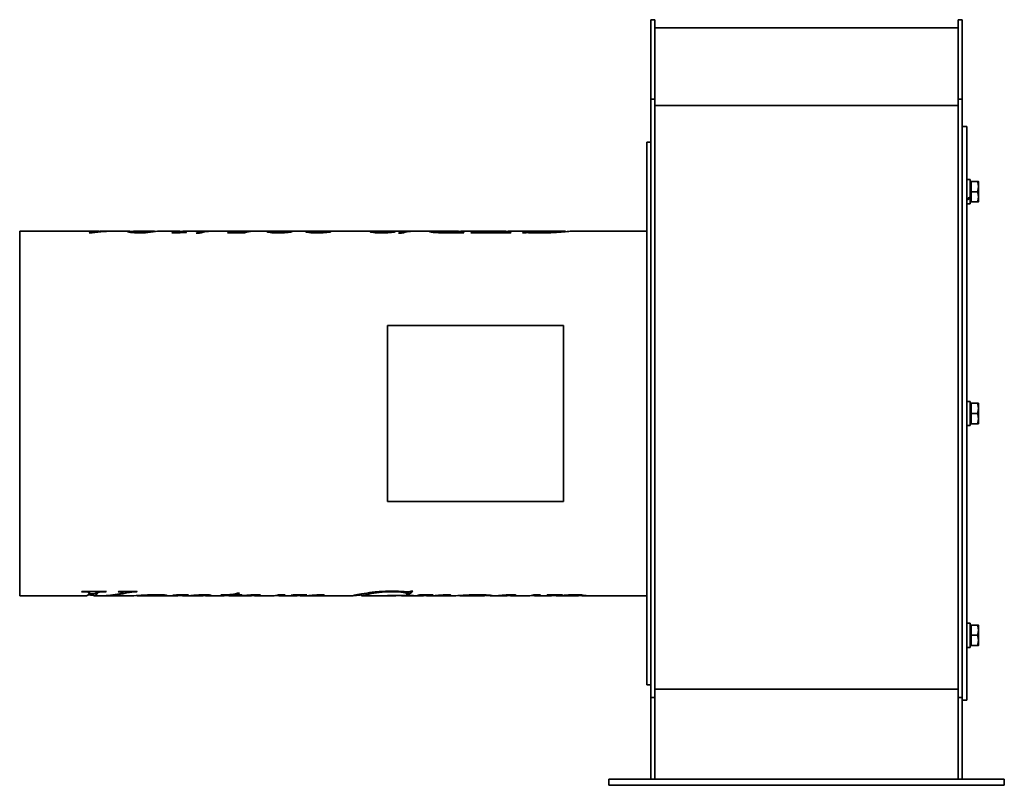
# Model space of a CAD drawing. Header units: millimetres. Extents: x 180 to 660, y 110 to 484.
import ezdxf

# ---------------------------------------------------------------- set-up
doc = ezdxf.new("R2010")
doc.units = ezdxf.units.MM
doc.header["$LTSCALE"] = 2
doc.layers.add('Krawędzie widoczne(ISO)', color=7, linetype='Continuous', lineweight=35, true_color=0x262659)

msp = doc.modelspace()

# ---------------------------------------------------------------- linework, layer by layer
at = {"layer": 'Krawędzie widoczne(ISO)'}
for p, q in [((487.75, 445.09), (487.75, 483.85)), ((489.75, 483.85), (487.75, 483.85)), ((489.75, 445.09), (489.75, 483.85)), ((637.75, 445.09), (637.75, 483.85)), ((639.75, 483.85), (637.75, 483.85)), ((639.75, 445.09), (639.75, 483.85)), ((489.75, 479.85), (637.75, 479.85)), ((487.75, 254.65), (487.75, 445.09)), ((489.75, 445.09), (487.75, 445.09)), ((489.75, 254.65), (489.75, 445.09)), ((639.75, 445.09), (637.75, 445.09)), ((637.75, 254.65), (637.75, 445.09)), ((639.75, 254.65), (639.75, 445.09)), ((489.75, 441.89), (637.75, 441.89)), ((639.75, 431.65), (642, 431.65)), ((642, 431.65), (642, 151.65)), ((485.75, 159.15), (485.75, 424.15)), ((487.75, 424.15), (485.75, 424.15)), ((643.6, 405.8), (642, 405.8)), ((643.6, 397.23), (643.6, 405.8)), ((644.1, 404.25), (643.6, 404.25)), ((644.1, 404.9), (647.15, 404.9)), ((644.1, 399.9), (644.1, 404.9)), ((647.6, 402.4), (647.6, 404.9)), ((644.1, 399.9), (647.15, 399.9)), ((644.1, 394.9), (644.1, 399.9)), ((647.6, 397.4), (647.6, 402.4)), ((643.6, 397.23), (643.6, 396.68)), ((643.6, 394), (643.6, 396.68)), ((644.1, 395.55), (643.6, 395.55)), ((644.1, 394.9), (647.15, 394.9)), ((647.6, 394.9), (647.6, 397.4)), ((643.6, 394), (642, 394)), ((179.75, 380.65), (179.75, 202.65)), ((179.75, 380.65), (217.18, 380.65)), ((215.04, 379.82), (213.65, 379.82)), ((217.74, 380.16), (217.74, 380.34)), ((218.41, 380.5), (218.41, 380.55)), ((219.88, 380.65), (224.57, 380.65)), ((226.38, 380.65), (232.72, 380.65)), ((235.04, 379.87), (235.04, 380.31)), ((236.11, 380.65), (244.67, 380.65)), ((248.11, 380.65), (257.72, 380.65)), ((254.95, 379.75), (254.07, 379.75)), ((258.14, 379.87), (258.14, 380.18)), ((260.58, 380.65), (272.95, 380.65)), ((260.94, 379.97), (260.94, 380.06)), ((267.47, 379.64), (265.92, 379.64)), ((274.53, 380.65), (283.81, 380.65)), ((289.47, 379.82), (281.12, 379.82)), ((281.97, 380.18), (289.51, 380.18)), ((281.97, 379.82), (281.97, 380.18)), ((286.3, 380.55), (286.3, 380.56)), ((287.24, 380.65), (303.61, 380.65)), ((289.51, 379.83), (289.51, 380.18)), ((290.88, 380.19), (290.88, 380.44)), ((303.52, 379.82), (303.52, 380.48)), ((305.56, 380.65), (322.5, 380.65)), ((312.02, 380.19), (312.02, 380.34)), ((322.42, 379.82), (322.42, 380.48)), ((324.45, 380.65), (353.97, 380.65)), ((330.91, 380.19), (330.91, 380.34)), ((353.89, 379.82), (353.89, 380.48)), ((355.93, 380.65), (371.6, 380.65)), ((362.39, 380.19), (362.39, 380.34)), ((366.12, 379.64), (364.57, 379.64)), ((373.18, 380.65), (385.73, 380.65)), ((383.46, 379.9), (383.46, 380.38)), ((386.75, 380.63), (386.75, 380.65)), ((396.31, 379.82), (387.33, 379.82)), ((390, 379.82), (390, 380)), ((392.78, 379.82), (392.78, 380.64)), ((393.17, 379.82), (393.17, 380.65)), ((393.53, 379.82), (393.53, 380.09)), ((396.22, 380.65), (407.51, 380.65)), ((419.33, 379.82), (399.85, 379.82)), ((401.68, 380.45), (402.38, 380.45)), ((401.68, 379.82), (401.68, 380.45)), ((402.17, 379.82), (402.17, 380.31)), ((404.56, 379.82), (404.56, 380.01)), ((406.91, 380.53), (406.22, 380.53)), ((407.87, 379.99), (412.92, 379.99)), ((415.78, 380.64), (412.47, 380.64)), ((412.79, 380.65), (416.14, 380.65)), ((412.92, 379.82), (412.92, 379.99)), ((415.78, 379.82), (415.78, 380.64)), ((416.14, 379.82), (416.14, 380.65)), ((416.74, 379.82), (416.74, 380.09)), ((419.32, 380.65), (445.7, 380.65)), ((425.87, 379.74), (425.19, 379.74)), ((427.05, 380.52), (427.73, 380.52)), ((427.05, 379.9), (427.05, 380.52)), ((427.56, 379.91), (427.56, 380.38)), ((446.03, 380.39), (446.03, 380.58)), ((449.41, 380.65), (485.75, 380.65)), ((445.1, 334.57), (359.25, 334.57)), ((359.25, 334.57), (359.25, 248.72)), ((445.1, 248.72), (445.1, 334.57)), ((643.6, 297.55), (642, 297.55)), ((643.6, 285.76), (643.6, 297.55)), ((644.1, 296), (643.6, 296)), ((644.1, 296.65), (647.15, 296.65)), ((644.1, 291.65), (644.1, 296.65)), ((647.6, 294.15), (647.6, 296.65)), ((647.6, 289.15), (647.6, 294.15)), ((644.1, 291.65), (647.15, 291.65)), ((644.1, 286.65), (644.1, 291.65)), ((647.6, 286.65), (647.6, 289.15)), ((643.05, 285.75), (642, 285.75)), ((643.6, 285.75), (643.05, 285.75)), ((644.1, 287.3), (643.6, 287.3)), ((643.6, 285.75), (643.6, 285.76)), ((644.1, 286.65), (647.15, 286.65)), ((487.75, 153.06), (487.75, 254.65)), ((489.75, 153.06), (489.75, 254.65)), ((637.75, 153.06), (637.75, 254.65)), ((639.75, 153.12), (639.75, 254.65)), ((359.25, 248.72), (445.1, 248.72)), ((179.75, 202.65), (212.33, 202.65)), ((210.8, 204.6), (209.99, 204.6)), ((210.21, 204.78), (222.08, 204.78)), ((213.65, 203.65), (216.17, 203.65)), ((213.87, 204.78), (213.87, 204.15)), ((215.8, 203.65), (215.8, 202.72)), ((216.17, 202.65), (218.49, 202.65)), ((218.03, 204.78), (218.03, 204.27)), ((220.25, 202.65), (234.34, 202.65)), ((221.83, 204.78), (221.83, 204.6)), ((228.11, 204.78), (237.1, 204.78)), ((230.24, 204.78), (230.24, 204.29)), ((235.16, 204.78), (235.16, 204.52)), ((236.88, 204.78), (236.88, 204.6)), ((237.05, 202.76), (237.05, 202.74)), ((237.17, 202.77), (237.17, 202.67)), ((237.32, 202.78), (237.32, 202.65)), ((237.63, 202.65), (242.27, 202.65)), ((246.04, 202.65), (256.01, 202.65)), ((248.37, 203.14), (248.37, 202.87)), ((254.62, 203.02), (254.62, 202.95)), ((257.69, 203.08), (257.69, 202.88)), ((259.18, 203.1), (259.18, 202.65)), ((259.31, 202.65), (259.51, 202.65)), ((260.99, 202.65), (268, 202.65)), ((269.67, 203.15), (269.67, 202.84)), ((271.46, 202.65), (278.97, 202.65)), ((281.27, 202.97), (277.88, 202.97)), ((280.8, 202.85), (280.8, 202.81)), ((281.27, 203.18), (281.27, 202.97)), ((282.48, 202.65), (291.77, 202.65)), ((284.82, 203.63), (284.82, 202.97)), ((287.96, 202.97), (284.82, 202.97)), ((285.26, 203.72), (285.26, 203.1)), ((285.26, 203.1), (288.33, 203.1)), ((286.07, 203.92), (287.05, 203.92)), ((287.96, 203.1), (287.96, 202.97)), ((289.4, 202.83), (289.4, 202.75)), ((293.74, 203.12), (293.74, 202.88)), ((295.31, 202.65), (302.49, 202.65)), ((303.3, 202.66), (303.3, 202.65)), ((305.9, 203.1), (309.26, 203.1)), ((306.54, 202.65), (314.01, 202.65)), ((312.59, 203.04), (312.59, 202.96)), ((315.34, 203.08), (315.34, 202.95)), ((315.65, 203.09), (315.65, 202.9)), ((316.14, 203.09), (316.14, 202.77)), ((316.78, 203.1), (316.78, 202.66)), ((317.14, 202.65), (317.53, 202.65)), ((318.62, 202.65), (342.23, 202.65)), ((321.73, 202.84), (321.73, 202.75)), ((324.8, 203.08), (324.8, 202.81)), ((327.64, 203.14), (327.64, 202.79)), ((346.63, 203.61), (346.63, 202.65)), ((346.66, 202.65), (363.1, 202.65)), ((359.8, 202.73), (359.18, 202.73)), ((359.43, 202.77), (371.88, 202.77)), ((362.81, 202.77), (362.81, 202.7)), ((363.37, 202.77), (363.37, 202.67)), ((367.07, 202.65), (375.7, 202.65)), ((369.4, 203.29), (368.6, 203.29)), ((368.79, 204.6), (368.79, 203.62)), ((369.4, 204.29), (368.79, 204.29)), ((369.4, 204.29), (369.4, 203.29)), ((370.83, 204.93), (371.63, 204.93)), ((371.66, 202.77), (371.66, 202.73)), ((374.28, 203.04), (374.28, 202.96)), ((377.03, 203.08), (377.03, 202.95)), ((377.35, 203.09), (377.35, 202.9)), ((377.84, 203.09), (377.84, 202.77)), ((378.47, 203.1), (378.47, 202.66)), ((378.83, 202.65), (379.22, 202.65)), ((380.31, 202.65), (391.46, 202.65)), ((383.42, 202.84), (383.42, 202.75)), ((386.49, 203.08), (386.49, 202.81)), ((389.33, 203.14), (389.33, 202.79)), ((395.34, 202.65), (406.21, 202.65)), ((406.73, 203.09), (406.73, 202.74)), ((410.09, 202.65), (416.45, 202.65)), ((414.09, 202.83), (414.09, 202.75)), ((418.42, 203.12), (418.42, 202.88)), ((419.99, 202.65), (427.18, 202.65)), ((427.98, 202.66), (427.98, 202.65)), ((430.58, 203.1), (433.94, 203.1)), ((431.22, 202.65), (438.65, 202.65)), ((437.17, 203.04), (437.17, 202.97)), ((440.36, 203.09), (440.36, 202.88)), ((442.07, 202.65), (451.97, 202.65)), ((443.25, 203.13), (443.25, 202.76)), ((452.54, 203.14), (452.54, 202.73)), ((455.54, 202.65), (485.75, 202.65)), ((643.6, 189.29), (642, 189.29)), ((643.6, 177.49), (643.6, 189.29)), ((644.1, 187.74), (643.6, 187.74)), ((644.1, 188.39), (647.15, 188.39)), ((644.1, 183.39), (644.1, 188.39)), ((647.6, 185.89), (647.6, 188.39)), ((644.1, 183.39), (647.15, 183.39)), ((644.1, 178.39), (644.1, 183.39)), ((647.6, 180.89), (647.6, 185.89)), ((644.1, 179.04), (643.6, 179.04)), ((644.1, 178.39), (647.15, 178.39)), ((647.6, 178.39), (647.6, 180.89)), ((643.6, 177.49), (642, 177.49)), ((487.75, 159.15), (485.75, 159.15)), ((489.75, 157.06), (637.75, 157.06)), ((487.75, 153.06), (487.75, 113.15)), ((489.75, 153.06), (487.75, 153.06)), ((489.75, 153.06), (489.75, 113.15)), ((637.75, 153.06), (637.75, 113.15)), ((639.75, 153.06), (637.75, 153.06)), ((639.75, 153.12), (639.75, 151.65)), ((639.75, 151.65), (642, 151.65)), ((639.75, 151.65), (639.75, 113.15)), ((467.25, 113.15), (471.25, 113.15)), ((467.25, 113.15), (467.25, 110.15)), ((656.25, 113.15), (471.25, 113.15)), ((656.25, 113.15), (660.25, 113.15)), ((660.25, 110.15), (660.25, 113.15)), ((471.25, 110.15), (467.25, 110.15)), ((471.25, 110.15), (656.25, 110.15)), ((660.25, 110.15), (656.25, 110.15))]:
    msp.add_line(p, q, dxfattribs=at)
for centre, major_axis, ratio, start_param, end_param in [((643.05, 399.9), (10.14, 5.43), 0.227735, 4.488595, 4.645371), ((644.15, 399.9), (10.14, 5.43), 0.227735, 4.378707, 4.536843), ((643.05, 291.65), (10.22, 0), 0.57735, 4.712389, 4.766653)]:
    msp.add_ellipse(centre, major_axis=major_axis, ratio=ratio, start_param=start_param, end_param=end_param, dxfattribs=at)
for points in [[(647.15, 404.9), (647.6, 404.9), (647.6, 404.9)], [(647.6, 402.4), (647.6, 403.56), (647.15, 404.9)], [(647.15, 399.9), (647.6, 401.24), (647.6, 402.4)], [(647.6, 397.4), (647.6, 398.56), (647.15, 399.9)], [(647.15, 394.9), (647.6, 396.24), (647.6, 397.4)], [(647.6, 394.9), (647.6, 394.9), (647.15, 394.9)], [(647.15, 296.65), (647.6, 296.65), (647.6, 296.65)], [(647.6, 294.15), (647.6, 295.31), (647.15, 296.65)], [(647.15, 291.65), (647.6, 292.99), (647.6, 294.15)], [(647.6, 289.15), (647.6, 290.31), (647.15, 291.65)], [(647.15, 286.65), (647.6, 287.99), (647.6, 289.15)], [(647.6, 286.65), (647.6, 286.65), (647.15, 286.65)], [(647.6, 185.89), (647.6, 187.05), (647.15, 188.39)], [(647.15, 188.39), (647.6, 188.39), (647.6, 188.39)], [(647.15, 183.39), (647.6, 184.73), (647.6, 185.89)], [(647.6, 180.89), (647.6, 182.05), (647.15, 183.39)], [(647.15, 178.39), (647.6, 179.73), (647.6, 180.89)], [(647.6, 178.39), (647.6, 178.39), (647.15, 178.39)]]:
    msp.add_rational_spline(points, [1, 1.0379548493, 1], degree=2, dxfattribs=at)
for points in [[(213.65, 379.82), (215.24, 380.56), (216.83, 380.81), (218.41, 380.55)], [(226.38, 380.65), (222.6, 380.65), (218.82, 380.37), (215.04, 379.82)], [(217.74, 380.34), (220.32, 380.57), (222.89, 380.67), (225.47, 380.64)], [(219.88, 380.65), (219.16, 380.65), (218.45, 380.54), (217.74, 380.34)], [(236.11, 380.65), (235.39, 380.65), (235.04, 380.5), (235.04, 380.31)], [(242.21, 379.97), (240.91, 379.83), (239.47, 379.75), (237.88, 379.75)], [(247.07, 380.58), (245.79, 380.45), (244.17, 380.18), (242.21, 379.97)], [(244.54, 380.65), (245.18, 380.66), (245.6, 380.57), (245.79, 380.43)], [(248.11, 380.65), (247.85, 380.65), (247.5, 380.63), (247.07, 380.58)], [(254.07, 379.75), (255.77, 380.58), (257.46, 380.84), (259.15, 380.51)], [(261.18, 379.98), (259.1, 379.9), (257.03, 379.83), (254.95, 379.75)], [(258.18, 380.25), (258.15, 380.23), (258.14, 380.21), (258.14, 380.18)], [(258.61, 380.38), (258.35, 380.31), (258.21, 380.26), (258.18, 380.25)], [(260.58, 380.65), (259.92, 380.65), (259.27, 380.56), (258.61, 380.38)], [(259.45, 380.03), (259.76, 380.03), (260.26, 380.04), (260.94, 380.06)], [(260.94, 380.06), (261.02, 380.03), (261.1, 380), (261.18, 379.98)], [(265.92, 379.64), (268.53, 380.39), (271.13, 380.72), (273.74, 380.63)], [(274.53, 380.65), (272.18, 380.65), (269.82, 380.31), (267.47, 379.64)], [(281.12, 379.82), (281.4, 379.95), (281.69, 380.08), (281.97, 380.18)], [(286.22, 380.55), (284.93, 380.6), (284.13, 380.65), (283.81, 380.65)], [(290.88, 380.44), (288.88, 380.46), (287.33, 380.5), (286.22, 380.55)], [(293.43, 380.59), (292.11, 380.48), (290.79, 380.22), (289.47, 379.82)], [(289.51, 380.18), (289.97, 380.28), (290.42, 380.37), (290.88, 380.44)], [(300.4, 380.36), (300.4, 380.45), (300.59, 380.51), (300.97, 380.55)], [(300.97, 380.55), (301.57, 380.62), (302.66, 380.66), (304.24, 380.64)], [(304.93, 380.64), (303.99, 380.63), (303.52, 380.58), (303.52, 380.48)], [(304.24, 380.64), (304.39, 380.64), (304.55, 380.64), (304.72, 380.64)], [(305.56, 380.65), (305.33, 380.65), (305.12, 380.65), (304.93, 380.64)], [(307.75, 380.1), (309.48, 380.1), (310.9, 380.21), (312.02, 380.34)], [(312.02, 380.34), (312.24, 380.33), (312.45, 380.33), (312.67, 380.32)], [(319.29, 380.36), (319.29, 380.45), (319.48, 380.51), (319.86, 380.55)], [(319.86, 380.55), (320.46, 380.62), (321.55, 380.66), (323.13, 380.64)], [(323.82, 380.64), (322.88, 380.63), (322.42, 380.58), (322.42, 380.48)], [(323.13, 380.64), (323.29, 380.64), (323.45, 380.64), (323.61, 380.64)], [(324.45, 380.65), (324.23, 380.65), (324.02, 380.65), (323.82, 380.64)], [(326.64, 380.1), (328.37, 380.1), (329.8, 380.21), (330.91, 380.34)], [(330.91, 380.34), (331.13, 380.33), (331.35, 380.33), (331.57, 380.32)], [(350.76, 380.36), (350.76, 380.45), (350.96, 380.51), (351.34, 380.55)], [(351.34, 380.55), (351.94, 380.62), (353.03, 380.66), (354.6, 380.64)], [(355.3, 380.64), (354.36, 380.63), (353.89, 380.58), (353.89, 380.48)], [(354.6, 380.64), (354.76, 380.64), (354.92, 380.64), (355.08, 380.64)], [(355.93, 380.65), (355.7, 380.65), (355.49, 380.65), (355.3, 380.64)], [(358.12, 380.1), (359.85, 380.1), (361.27, 380.21), (362.39, 380.34)], [(362.39, 380.34), (362.6, 380.33), (362.82, 380.33), (363.04, 380.32)], [(364.57, 379.64), (367.18, 380.39), (369.78, 380.72), (372.39, 380.63)], [(373.18, 380.65), (370.83, 380.65), (368.48, 380.31), (366.12, 379.64)], [(386.75, 380.65), (386.39, 380.65), (386.05, 380.65), (385.73, 380.65)], [(388.29, 379.98), (388.73, 379.98), (389.31, 379.98), (390, 380)], [(390, 380), (390.93, 380.39), (391.85, 380.6), (392.78, 380.64)], [(392.78, 380.64), (391.98, 380.64), (391.4, 380.64), (391.04, 380.64)], [(391.68, 380.65), (392.08, 380.65), (392.58, 380.65), (393.17, 380.65)], [(393.17, 380.65), (393.66, 380.64), (394.16, 380.59), (394.65, 380.48)], [(394.11, 380.35), (393.72, 380.24), (393.53, 380.14), (393.53, 380.09)], [(396.22, 380.65), (395.51, 380.65), (394.81, 380.55), (394.11, 380.35)], [(395.99, 379.91), (396.19, 379.91), (396.38, 379.91), (396.56, 379.91)], [(396.56, 379.91), (396.48, 379.88), (396.39, 379.85), (396.31, 379.82)], [(399.85, 379.82), (400.46, 380.1), (401.07, 380.32), (401.68, 380.45)], [(402.38, 380.45), (402.24, 380.4), (402.17, 380.35), (402.17, 380.31)], [(404.56, 380.01), (405.07, 379.99), (406.17, 379.99), (407.87, 379.99)], [(406.22, 380.53), (406.88, 380.65), (407.55, 380.68), (408.21, 380.61)], [(412.92, 379.99), (413.87, 380.39), (414.82, 380.61), (415.78, 380.64)], [(416.14, 380.65), (416.66, 380.64), (417.17, 380.58), (417.68, 380.47)], [(417.27, 380.36), (416.91, 380.26), (416.74, 380.16), (416.74, 380.09)], [(419.32, 380.65), (418.64, 380.65), (417.95, 380.55), (417.27, 380.36)], [(419.56, 379.91), (419.48, 379.88), (419.41, 379.85), (419.33, 379.82)], [(425.19, 379.74), (425.81, 380.11), (426.43, 380.37), (427.05, 380.52)], [(428.77, 379.86), (428.18, 379.89), (427.75, 379.91), (427.48, 379.91)], [(427.73, 380.52), (427.62, 380.46), (427.56, 380.41), (427.56, 380.38)], [(433.63, 379.74), (431.84, 379.74), (430.22, 379.78), (428.77, 379.86)], [(433.63, 379.91), (437.5, 379.91), (440.65, 380.19), (443.11, 380.44)], [(440.55, 379.95), (438.35, 379.82), (436.04, 379.74), (433.63, 379.74)], [(443.11, 380.44), (445.05, 380.63), (446.03, 380.72), (446.03, 380.58)], [(209.99, 204.6), (210.07, 204.66), (210.14, 204.72), (210.21, 204.78)], [(212.33, 202.65), (212.78, 202.65), (213.24, 203), (213.69, 203.71)], [(215.8, 202.85), (214.96, 202.93), (214.11, 203.03), (213.27, 203.15)], [(213.69, 203.71), (213.81, 203.91), (213.87, 204.07), (213.87, 204.15)], [(217.59, 203.78), (216.99, 202.83), (216.4, 202.48), (215.8, 202.72)], [(217.59, 204.77), (217.12, 204.02), (216.64, 203.65), (216.17, 203.65)], [(217.59, 204.78), (217.59, 204.77), (217.59, 204.77), (217.59, 204.77)], [(218.03, 204.27), (217.88, 204.2), (217.74, 204.02), (217.59, 203.78)], [(218.49, 202.65), (221.5, 202.65), (224.51, 202.93), (227.52, 203.5)], [(228.91, 203.43), (225.73, 202.86), (222.55, 202.6), (219.37, 202.66)], [(222.08, 204.78), (221.99, 204.72), (221.91, 204.66), (221.83, 204.6)], [(227.52, 203.5), (228.79, 203.74), (229.59, 203.95), (229.92, 204.07)], [(227.84, 204.6), (227.93, 204.66), (228.02, 204.72), (228.11, 204.78)], [(229.92, 204.07), (230.13, 204.15), (230.24, 204.22), (230.24, 204.29)], [(230.79, 204.77), (230.61, 204.74), (230.43, 204.7), (230.24, 204.66)], [(236.88, 204.6), (236.16, 204.59), (235.59, 204.56), (235.16, 204.52)], [(237.1, 204.78), (237.03, 204.72), (236.95, 204.66), (236.88, 204.6)], [(237.17, 202.67), (237.09, 202.69), (237.05, 202.72), (237.05, 202.74)], [(237.32, 202.67), (237.27, 202.67), (237.22, 202.67), (237.17, 202.67)], [(242.27, 202.65), (242.45, 202.65), (242.62, 202.65), (242.79, 202.65)], [(244.26, 202.65), (244.18, 202.65), (244.1, 202.65), (244.02, 202.65)], [(250.02, 202.69), (248.71, 202.65), (246.79, 202.64), (244.26, 202.65)], [(251.51, 202.87), (251.51, 202.78), (251.01, 202.73), (250.02, 202.69)], [(254.43, 203.02), (256.97, 203.06), (259.51, 203.11), (262.05, 203.16)], [(254.62, 202.95), (254.56, 202.97), (254.49, 203), (254.43, 203.02)], [(255.43, 202.96), (255.16, 202.96), (254.89, 202.95), (254.62, 202.95)], [(256.34, 202.97), (256.18, 202.97), (255.87, 202.97), (255.43, 202.96)], [(256.01, 202.65), (256.33, 202.65), (256.65, 202.67), (256.98, 202.71)], [(256.98, 202.71), (257.45, 202.77), (257.69, 202.85), (257.69, 202.88)], [(259.18, 202.69), (258.6, 202.73), (258.09, 202.78), (257.66, 202.85)], [(262.05, 203.16), (261.1, 202.8), (260.14, 202.63), (259.18, 202.65)], [(268.6, 202.92), (268.15, 202.92), (267.62, 202.9), (266.98, 202.88)], [(268, 202.65), (268.37, 202.65), (268.74, 202.67), (269.11, 202.71)], [(269.11, 202.71), (269.49, 202.75), (269.67, 202.8), (269.67, 202.84)], [(272.49, 202.7), (271.54, 202.6), (270.59, 202.64), (269.64, 202.82)], [(273.2, 202.89), (273.2, 202.83), (272.97, 202.75), (272.49, 202.7)], [(277.88, 202.97), (277.96, 203), (278.03, 203.02), (278.11, 203.05)], [(278.97, 202.65), (279.74, 202.65), (280.5, 202.76), (281.27, 202.97)], [(280.8, 202.81), (280.77, 202.82), (280.74, 202.83), (280.7, 202.83)], [(284.82, 202.97), (283.48, 202.6), (282.14, 202.55), (280.8, 202.81)], [(287.05, 203.92), (286.46, 203.58), (285.86, 203.31), (285.26, 203.1)], [(288.33, 203.1), (288.2, 203.06), (288.08, 203.01), (287.96, 202.97)], [(288.72, 202.78), (289.93, 202.87), (291.2, 202.98), (292.54, 203.06)], [(289.4, 202.75), (289.18, 202.76), (288.95, 202.77), (288.72, 202.78)], [(291.77, 202.65), (292.15, 202.65), (292.53, 202.67), (292.91, 202.71)], [(292.54, 203.06), (293.57, 203.12), (294.52, 203.16), (295.38, 203.16)], [(292.91, 202.71), (293.46, 202.77), (293.74, 202.85), (293.74, 202.88)], [(293.94, 202.74), (293.77, 202.76), (293.63, 202.78), (293.5, 202.8)], [(296.37, 202.7), (295.56, 202.62), (294.75, 202.63), (293.94, 202.74)], [(297.39, 202.95), (297.39, 202.88), (297.05, 202.77), (296.37, 202.7)], [(303.3, 202.65), (303.19, 202.65), (303.07, 202.65), (302.96, 202.65)], [(305.21, 202.76), (305.08, 202.78), (304.97, 202.8), (304.87, 202.82)], [(309.26, 203.1), (307.91, 202.65), (306.56, 202.54), (305.21, 202.76)], [(305.38, 202.94), (305.56, 202.99), (305.73, 203.04), (305.9, 203.1)], [(312.3, 203.03), (314.82, 203.07), (317.35, 203.11), (319.87, 203.16)], [(312.59, 202.96), (312.49, 202.99), (312.39, 203.01), (312.3, 203.03)], [(314.21, 202.98), (313.91, 202.98), (313.37, 202.97), (312.59, 202.96)], [(314.01, 202.65), (314.32, 202.65), (314.63, 202.67), (314.94, 202.71)], [(315.34, 202.95), (315.04, 202.97), (314.67, 202.98), (314.21, 202.98)], [(314.94, 202.71), (315.42, 202.77), (315.65, 202.85), (315.65, 202.9)], [(315.65, 202.9), (315.65, 202.92), (315.55, 202.94), (315.34, 202.95)], [(316.14, 202.77), (315.94, 202.8), (315.76, 202.83), (315.62, 202.86)], [(316.78, 202.7), (316.55, 202.72), (316.34, 202.74), (316.14, 202.77)], [(319.87, 203.16), (318.84, 202.77), (317.81, 202.61), (316.78, 202.66)], [(317.53, 202.65), (319.85, 202.64), (321.96, 202.87), (323.87, 203.01)], [(321.73, 202.75), (320.6, 202.69), (319.38, 202.63), (318.07, 202.65)], [(323.47, 202.85), (323.08, 202.83), (322.5, 202.79), (321.73, 202.75)], [(324.18, 202.86), (323.92, 202.86), (323.69, 202.86), (323.47, 202.85)], [(323.87, 203.01), (325.07, 203.1), (326.05, 203.16), (326.81, 203.16)], [(324.6, 202.85), (324.49, 202.86), (324.35, 202.86), (324.18, 202.86)], [(324.8, 202.81), (324.76, 202.83), (324.7, 202.84), (324.6, 202.85)], [(327.64, 202.79), (327.3, 202.75), (326.79, 202.74), (326.12, 202.74)], [(328.4, 202.99), (328.4, 202.91), (328.15, 202.84), (327.64, 202.79)], [(350.14, 203.49), (347.8, 203.02), (346.63, 202.69), (346.63, 202.65)], [(346.63, 202.65), (346.63, 202.65), (346.64, 202.65), (346.66, 202.65)], [(361.51, 204.6), (356.87, 204.6), (353.08, 204.08), (350.14, 203.49)], [(353.2, 204.52), (355.85, 204.78), (358.62, 204.93), (361.51, 204.93)], [(359.18, 202.73), (359.27, 202.74), (359.35, 202.75), (359.43, 202.77)], [(362.81, 202.7), (362.19, 202.72), (361.19, 202.73), (359.8, 202.73)], [(361.51, 204.93), (363.65, 204.93), (365.6, 204.84), (367.35, 204.69)], [(363.37, 202.67), (363.37, 202.68), (363.19, 202.69), (362.81, 202.7)], [(363.1, 202.65), (363.28, 202.65), (363.37, 202.66), (363.37, 202.67)], [(366.63, 202.66), (366.33, 202.68), (366.03, 202.71), (365.73, 202.77)], [(367.84, 202.67), (367.59, 202.66), (367.19, 202.63), (366.63, 202.66)], [(367.35, 204.69), (368.05, 204.63), (368.56, 204.6), (368.89, 204.6)], [(368.6, 203.29), (368.73, 203.43), (368.79, 203.54), (368.79, 203.62)], [(371.63, 204.93), (370.89, 204.22), (370.15, 203.67), (369.4, 203.29)], [(370.16, 204.72), (369.91, 204.56), (369.66, 204.41), (369.4, 204.29)], [(371.88, 202.77), (371.81, 202.75), (371.73, 202.74), (371.66, 202.73)], [(373.99, 203.03), (376.51, 203.07), (379.04, 203.11), (381.56, 203.16)], [(374.28, 202.96), (374.18, 202.99), (374.09, 203.01), (373.99, 203.03)], [(375.9, 202.98), (375.61, 202.98), (375.07, 202.97), (374.28, 202.96)], [(375.7, 202.65), (376.01, 202.65), (376.32, 202.67), (376.63, 202.71)], [(377.03, 202.95), (376.73, 202.97), (376.36, 202.98), (375.9, 202.98)], [(376.63, 202.71), (377.11, 202.77), (377.35, 202.85), (377.35, 202.9)], [(377.35, 202.9), (377.35, 202.92), (377.24, 202.94), (377.03, 202.95)], [(377.84, 202.77), (377.63, 202.8), (377.46, 202.83), (377.31, 202.86)], [(378.47, 202.7), (378.24, 202.72), (378.03, 202.74), (377.84, 202.77)], [(381.56, 203.16), (380.53, 202.77), (379.5, 202.61), (378.47, 202.66)], [(379.22, 202.65), (381.54, 202.64), (383.65, 202.87), (385.56, 203.01)], [(383.42, 202.75), (382.29, 202.69), (381.07, 202.63), (379.76, 202.65)], [(385.16, 202.85), (384.77, 202.83), (384.19, 202.79), (383.42, 202.75)], [(385.87, 202.86), (385.61, 202.86), (385.38, 202.86), (385.16, 202.85)], [(385.56, 203.01), (386.77, 203.1), (387.75, 203.16), (388.5, 203.16)], [(386.29, 202.85), (386.18, 202.86), (386.04, 202.86), (385.87, 202.86)], [(386.49, 202.81), (386.46, 202.83), (386.39, 202.84), (386.29, 202.85)], [(389.33, 202.79), (388.99, 202.75), (388.48, 202.74), (387.81, 202.74)], [(390.09, 202.99), (390.09, 202.91), (389.84, 202.84), (389.33, 202.79)], [(406.21, 202.65), (406.56, 202.65), (406.73, 202.68), (406.73, 202.74)], [(413.4, 202.78), (414.61, 202.87), (415.88, 202.98), (417.22, 203.06)], [(414.09, 202.75), (413.86, 202.76), (413.63, 202.77), (413.4, 202.78)], [(416.45, 202.65), (416.83, 202.65), (417.21, 202.67), (417.59, 202.71)], [(417.22, 203.06), (418.25, 203.12), (419.2, 203.16), (420.07, 203.16)], [(417.59, 202.71), (418.15, 202.77), (418.42, 202.85), (418.42, 202.88)], [(418.62, 202.74), (418.45, 202.76), (418.31, 202.78), (418.18, 202.8)], [(421.05, 202.7), (420.24, 202.62), (419.43, 202.63), (418.62, 202.74)], [(422.08, 202.95), (422.08, 202.88), (421.73, 202.77), (421.05, 202.7)], [(427.98, 202.65), (427.87, 202.65), (427.75, 202.65), (427.64, 202.65)], [(429.89, 202.76), (429.77, 202.78), (429.65, 202.8), (429.55, 202.82)], [(433.94, 203.1), (432.59, 202.65), (431.24, 202.54), (429.89, 202.76)], [(430.07, 202.94), (430.24, 202.99), (430.41, 203.04), (430.58, 203.1)], [(437.17, 203.04), (439.69, 203.08), (442.21, 203.12), (444.72, 203.16)], [(438.96, 202.98), (438.54, 202.98), (437.94, 202.98), (437.17, 202.97)], [(438.65, 202.65), (439.05, 202.65), (439.45, 202.68), (439.85, 202.74)], [(439.85, 202.74), (440.19, 202.8), (440.36, 202.86), (440.36, 202.88)], [(441.54, 202.66), (441.12, 202.69), (440.71, 202.75), (440.29, 202.84)], [(444.72, 203.16), (444.23, 202.98), (443.74, 202.84), (443.25, 202.76)], [(451.97, 202.65), (452.35, 202.65), (452.54, 202.68), (452.54, 202.73)], [(456.17, 202.73), (456.17, 202.6), (454.96, 202.62), (452.54, 202.82)]]:
    msp.add_open_spline(points, degree=3, dxfattribs=at)
for points, knots in [([(232.28, 380.53), (232.28, 380.66), (232.68, 380.68), (233.48, 380.6), (233.91, 380.55), (234.43, 380.48), (235.06, 380.39)], [0, 0, 0, 0, 1, 1, 1, 1.541616, 1.541616, 1.541616, 1.541616]), ([(237.88, 379.75), (236.3, 379.75), (234.97, 379.85), (233.89, 380), (232.82, 380.16), (232.28, 380.39), (232.28, 380.53)], [0, 0, 0, 0, 1, 1, 1, 2, 2, 2, 2]), ([(235.04, 380.31), (235.04, 380.19), (235.32, 380.08), (235.88, 380), (236.43, 379.92), (237.09, 379.88), (237.84, 379.88)], [0, 0, 0, 0, 1, 1, 1, 2, 2, 2, 2]), ([(237.84, 379.88), (238.54, 379.88), (239.27, 379.91), (240, 379.98), (240.74, 380.05), (241.5, 380.19), (242.28, 380.34), (243.06, 380.49), (243.81, 380.63), (244.54, 380.65)], [0, 0, 0, 0, 1, 1, 1, 2, 2, 2, 3, 3, 3, 3]), ([(258.14, 380.18), (258.14, 380.14), (258.25, 380.1), (258.49, 380.07), (258.72, 380.04), (259.04, 380.03), (259.45, 380.03)], [0, 0, 0, 0, 1, 1, 1, 2, 2, 2, 2]), ([(286.3, 380.56), (286.3, 380.63), (286.61, 380.65), (287.23, 380.65), (287.85, 380.65), (288.64, 380.63), (289.6, 380.62), (290.56, 380.61), (291.84, 380.6), (293.43, 380.59)], [0, 0, 0, 0, 1, 1, 1, 2, 2, 2, 3, 3, 3, 3]), ([(306.01, 379.75), (304.43, 379.75), (303.1, 379.83), (302.02, 379.96), (300.94, 380.1), (300.4, 380.24), (300.4, 380.36)], [0, 0, 0, 0, 1, 1, 1, 2, 2, 2, 2]), ([(303.52, 380.48), (303.52, 380.4), (303.91, 380.3), (304.7, 380.23), (305.48, 380.15), (306.5, 380.1), (307.75, 380.1)], [0, 0, 0, 0, 1, 1, 1, 2, 2, 2, 2]), ([(312.67, 380.32), (312.05, 380.18), (311.13, 380.03), (309.93, 379.92), (308.72, 379.81), (307.42, 379.75), (306.01, 379.75)], [0, 0, 0, 0, 1, 1, 1, 2, 2, 2, 2]), ([(324.91, 379.75), (323.33, 379.75), (322, 379.83), (320.91, 379.96), (319.83, 380.1), (319.29, 380.24), (319.29, 380.36)], [0, 0, 0, 0, 1, 1, 1, 2, 2, 2, 2]), ([(322.42, 380.48), (322.42, 380.4), (322.81, 380.3), (323.59, 380.23), (324.37, 380.15), (325.39, 380.1), (326.64, 380.1)], [0, 0, 0, 0, 1, 1, 1, 2, 2, 2, 2]), ([(331.57, 380.32), (330.94, 380.18), (330.02, 380.03), (328.82, 379.92), (327.61, 379.81), (326.31, 379.75), (324.91, 379.75)], [0, 0, 0, 0, 1, 1, 1, 2, 2, 2, 2]), ([(356.38, 379.75), (354.8, 379.75), (353.47, 379.83), (352.39, 379.96), (351.31, 380.1), (350.76, 380.24), (350.76, 380.36)], [0, 0, 0, 0, 1, 1, 1, 2, 2, 2, 2]), ([(353.89, 380.48), (353.89, 380.4), (354.28, 380.3), (355.06, 380.23), (355.85, 380.15), (356.86, 380.1), (358.12, 380.1)], [0, 0, 0, 0, 1, 1, 1, 2, 2, 2, 2]), ([(363.04, 380.32), (362.41, 380.18), (361.5, 380.03), (360.29, 379.92), (359.09, 379.81), (357.78, 379.75), (356.38, 379.75)], [0, 0, 0, 0, 1, 1, 1, 2, 2, 2, 2]), ([(379.75, 380.38), (379.75, 380.49), (380.3, 380.56), (381.39, 380.6), (382.49, 380.64), (384.28, 380.64), (386.75, 380.65)], [0, 0, 0, 0, 1, 1, 1, 2, 2, 2, 2]), ([(387.33, 379.82), (385.81, 379.82), (384.47, 379.85), (383.28, 379.91), (382.1, 379.97), (381.21, 380.05), (380.63, 380.14), (380.04, 380.23), (379.75, 380.31), (379.75, 380.38)], [0, 0, 0, 0, 1, 1, 1, 2, 2, 2, 3, 3, 3, 3]), ([(391.04, 380.64), (388.48, 380.64), (386.58, 380.64), (385.33, 380.61), (384.09, 380.57), (383.46, 380.51), (383.46, 380.38)], [0, 0, 0, 0, 1, 1, 1, 2, 2, 2, 2]), ([(383.46, 380.38), (383.46, 380.28), (383.85, 380.18), (384.62, 380.1), (385.39, 380.02), (386.61, 379.98), (388.29, 379.98)], [0, 0, 0, 0, 1, 1, 1, 2, 2, 2, 2]), ([(386.75, 380.63), (386.86, 380.63), (386.98, 380.63), (387.11, 380.64), (388.06, 380.65), (389.58, 380.65), (391.68, 380.65)], [0.865606, 0.865606, 0.865606, 0.865606, 1, 1, 1, 2, 2, 2, 2]), ([(393.53, 380.09), (393.53, 380.04), (393.7, 379.99), (394.04, 379.96), (394.39, 379.93), (395.03, 379.91), (395.99, 379.91)], [0, 0, 0, 0, 1, 1, 1, 2, 2, 2, 2]), ([(402.17, 380.31), (402.17, 380.24), (402.4, 380.17), (402.85, 380.12), (403.3, 380.07), (403.87, 380.03), (404.56, 380.01)], [0, 0, 0, 0, 1, 1, 1, 2, 2, 2, 2]), ([(412.47, 380.64), (411, 380.64), (409.9, 380.64), (409.17, 380.63), (408.44, 380.63), (407.69, 380.61), (406.91, 380.53)], [0, 0, 0, 0, 1, 1, 1, 2, 2, 2, 2]), ([(409.68, 380.64), (409.77, 380.64), (409.88, 380.64), (410.01, 380.64), (410.5, 380.65), (411.43, 380.65), (412.79, 380.65)], [0.745713, 0.745713, 0.745713, 0.745713, 1, 1, 1, 2, 2, 2, 2]), ([(416.74, 380.09), (416.74, 380.05), (416.82, 380.02), (416.97, 379.99), (417.13, 379.96), (417.36, 379.94), (417.68, 379.93), (417.99, 379.91), (418.62, 379.91), (419.56, 379.91)], [0, 0, 0, 0, 1, 1, 1, 2, 2, 2, 3, 3, 3, 3]), ([(427.48, 379.91), (427.18, 379.91), (426.92, 379.9), (426.7, 379.88), (426.49, 379.86), (426.21, 379.81), (425.87, 379.74)], [0, 0, 0, 0, 1, 1, 1, 2, 2, 2, 2]), ([(427.56, 380.38), (427.56, 380.29), (428.1, 380.18), (429.18, 380.07), (430.25, 379.97), (431.74, 379.91), (433.63, 379.91)], [0, 0, 0, 0, 1, 1, 1, 2, 2, 2, 2]), ([(449.41, 380.65), (449.18, 380.65), (448.84, 380.63), (448.39, 380.6), (447.48, 380.53), (446.35, 380.41), (444.98, 380.29), (443.62, 380.17), (442.15, 380.05), (440.55, 379.95)], [0.496689, 0.496689, 0.496689, 0.496689, 1, 1, 1, 2, 2, 2, 3, 3, 3, 3]), ([(213.87, 204.15), (213.87, 204.27), (213.62, 204.38), (213.13, 204.47), (212.64, 204.56), (211.86, 204.6), (210.8, 204.6)], [0, 0, 0, 0, 1, 1, 1, 2, 2, 2, 2]), ([(221.83, 204.6), (220.54, 204.6), (219.66, 204.57), (219.18, 204.52), (218.71, 204.47), (218.33, 204.38), (218.03, 204.27)], [0, 0, 0, 0, 1, 1, 1, 2, 2, 2, 2]), ([(230.24, 204.29), (230.24, 204.36), (230.07, 204.43), (229.74, 204.49), (229.4, 204.55), (228.77, 204.59), (227.84, 204.6)], [0, 0, 0, 0, 1, 1, 1, 2, 2, 2, 2]), ([(235.16, 204.52), (234.35, 204.44), (233.54, 204.32), (232.74, 204.18), (231.94, 204.03), (230.66, 203.74), (228.91, 203.43)], [0, 0, 0, 0, 1, 1, 1, 2, 2, 2, 2]), ([(234.34, 202.65), (234.64, 202.65), (235.01, 202.66), (235.46, 202.68), (236.81, 202.73), (238.52, 202.86), (240.57, 202.97), (242.62, 203.08), (244.73, 203.16), (246.9, 203.16)], [0.670473, 0.670473, 0.670473, 0.670473, 1, 1, 1, 2, 2, 2, 3, 3, 3, 3]), ([(246.07, 203.05), (244.52, 203.05), (242.88, 202.96), (241.14, 202.85), (239.41, 202.74), (238.14, 202.62), (237.32, 202.65)], [0, 0, 0, 0, 1, 1, 1, 2, 2, 2, 2]), ([(242.79, 202.65), (244.65, 202.65), (246.05, 202.66), (246.98, 202.7), (247.91, 202.74), (248.37, 202.8), (248.37, 202.87)], [0, 0, 0, 0, 1, 1, 1, 2, 2, 2, 2]), ([(248.37, 202.87), (248.37, 202.92), (248.17, 202.96), (247.77, 202.99), (247.37, 203.03), (246.81, 203.05), (246.07, 203.05)], [0, 0, 0, 0, 1, 1, 1, 2, 2, 2, 2]), ([(246.9, 203.16), (248.47, 203.16), (249.63, 203.12), (250.38, 203.06), (251.14, 203), (251.51, 202.93), (251.51, 202.87)], [0, 0, 0, 0, 1, 1, 1, 2, 2, 2, 2]), ([(257.69, 202.88), (257.69, 202.9), (257.56, 202.92), (257.3, 202.94), (257.04, 202.96), (256.72, 202.97), (256.34, 202.97)], [0, 0, 0, 0, 1, 1, 1, 2, 2, 2, 2]), ([(259.51, 202.65), (262.29, 202.65), (264.44, 202.87), (265.95, 202.97), (267.52, 203.08), (269.03, 203.16), (270.48, 203.16)], [0.037632, 0.037632, 0.037632, 0.037632, 1, 1, 1, 2, 2, 2, 2]), ([(266.98, 202.88), (265.8, 202.83), (264.58, 202.76), (263.3, 202.7), (262.34, 202.66), (261.34, 202.63), (260.29, 202.65)], [0, 0, 0, 0, 1, 1, 1, 1.753854, 1.753854, 1.753854, 1.753854]), ([(269.67, 202.84), (269.67, 202.86), (269.57, 202.88), (269.36, 202.9), (269.14, 202.91), (268.89, 202.92), (268.6, 202.92)], [0, 0, 0, 0, 1, 1, 1, 2, 2, 2, 2]), ([(270.48, 203.16), (271.27, 203.16), (271.92, 203.13), (272.43, 203.07), (272.95, 203.02), (273.2, 202.96), (273.2, 202.89)], [0, 0, 0, 0, 1, 1, 1, 2, 2, 2, 2]), ([(278.11, 203.05), (279.74, 203.09), (281.12, 203.16), (282.25, 203.26), (283.37, 203.36), (284.65, 203.55), (286.07, 203.92)], [0, 0, 0, 0, 1, 1, 1, 2, 2, 2, 2]), ([(293.03, 202.93), (292.66, 202.93), (292.28, 202.92), (291.92, 202.9), (291.55, 202.89), (290.71, 202.82), (289.4, 202.75)], [0, 0, 0, 0, 1, 1, 1, 2, 2, 2, 2]), ([(293.74, 202.88), (293.74, 202.89), (293.67, 202.91), (293.52, 202.92), (293.37, 202.93), (293.21, 202.93), (293.03, 202.93)], [0, 0, 0, 0, 1, 1, 1, 2, 2, 2, 2]), ([(295.38, 203.16), (295.97, 203.16), (296.46, 203.13), (296.83, 203.09), (297.21, 203.05), (297.39, 203), (297.39, 202.95)], [0, 0, 0, 0, 1, 1, 1, 2, 2, 2, 2]), ([(302.49, 202.65), (302.53, 202.65), (302.56, 202.65), (302.59, 202.65), (303.47, 202.65), (304.4, 202.68), (305.38, 202.94)], [2.963983, 2.963983, 2.963983, 2.963983, 3, 3, 3, 4, 4, 4, 4]), ([(326.12, 202.74), (325.78, 202.74), (325.49, 202.75), (325.25, 202.76), (325.01, 202.77), (324.86, 202.78), (324.8, 202.81)], [0, 0, 0, 0, 1, 1, 1, 2, 2, 2, 2]), ([(326.81, 203.16), (327.3, 203.16), (327.68, 203.14), (327.97, 203.11), (328.26, 203.08), (328.4, 203.04), (328.4, 202.99)], [0, 0, 0, 0, 1, 1, 1, 2, 2, 2, 2]), ([(342.17, 202.65), (342.17, 202.69), (342.72, 202.83), (343.8, 203.06), (344.89, 203.28), (346.25, 203.56), (347.88, 203.82), (349.52, 204.08), (351.29, 204.33), (353.2, 204.52)], [0, 0, 0, 0, 1, 1, 1, 2, 2, 2, 3, 3, 3, 3]), ([(346.63, 203.05), (345.32, 202.95), (344.3, 202.85), (343.58, 202.77), (342.64, 202.67), (342.17, 202.63), (342.17, 202.65)], [1.235245, 1.235245, 1.235245, 1.235245, 2, 2, 2, 3, 3, 3, 3]), ([(368.79, 203.62), (368.79, 203.84), (368.15, 204.06), (366.86, 204.27), (365.56, 204.48), (363.78, 204.6), (361.51, 204.6)], [0, 0, 0, 0, 1, 1, 1, 2, 2, 2, 2]), ([(371.66, 202.73), (370.52, 202.72), (369.69, 202.72), (369.17, 202.71), (368.66, 202.7), (368.21, 202.68), (367.84, 202.67)], [0, 0, 0, 0, 1, 1, 1, 2, 2, 2, 2]), ([(368.89, 204.6), (369.25, 204.6), (369.56, 204.62), (369.82, 204.66), (370.08, 204.69), (370.42, 204.78), (370.83, 204.93)], [0, 0, 0, 0, 1, 1, 1, 2, 2, 2, 2]), ([(387.81, 202.74), (387.47, 202.74), (387.18, 202.75), (386.94, 202.76), (386.7, 202.77), (386.55, 202.78), (386.49, 202.81)], [0, 0, 0, 0, 1, 1, 1, 2, 2, 2, 2]), ([(388.5, 203.16), (388.99, 203.16), (389.38, 203.14), (389.66, 203.11), (389.95, 203.08), (390.09, 203.04), (390.09, 202.99)], [0, 0, 0, 0, 1, 1, 1, 2, 2, 2, 2]), ([(391.46, 202.65), (391.75, 202.65), (392.13, 202.66), (392.6, 202.68), (393.85, 202.74), (395.52, 202.87), (397.6, 202.97), (399.69, 203.08), (401.7, 203.16), (403.64, 203.16)], [0.625205, 0.625205, 0.625205, 0.625205, 1, 1, 1, 2, 2, 2, 3, 3, 3, 3]), ([(403.11, 203.04), (400.93, 203.04), (398.93, 202.85), (397.1, 202.73), (395.39, 202.6), (394.48, 202.63), (394.37, 202.78)], [0, 0, 0, 0, 1, 1, 1, 1.934074, 1.934074, 1.934074, 1.934074]), ([(406.73, 202.74), (406.73, 202.81), (406.4, 202.89), (405.73, 202.95), (405.06, 203), (404.18, 203.04), (403.11, 203.04)], [0, 0, 0, 0, 1, 1, 1, 2, 2, 2, 2]), ([(403.64, 203.16), (405.61, 203.16), (407.21, 203.08), (408.47, 202.97), (409.73, 202.86), (410.36, 202.75), (410.36, 202.69)], [0, 0, 0, 0, 1, 1, 1, 2, 2, 2, 2]), ([(410.36, 202.69), (410.36, 202.62), (409.77, 202.64), (408.6, 202.74), (408.07, 202.78), (407.45, 202.83), (406.73, 202.89)], [0, 0, 0, 0, 1, 1, 1, 1.44928, 1.44928, 1.44928, 1.44928]), ([(417.71, 202.93), (417.34, 202.93), (416.97, 202.92), (416.6, 202.9), (416.23, 202.89), (415.39, 202.82), (414.09, 202.75)], [0, 0, 0, 0, 1, 1, 1, 2, 2, 2, 2]), ([(418.42, 202.88), (418.42, 202.89), (418.35, 202.91), (418.2, 202.92), (418.06, 202.93), (417.89, 202.93), (417.71, 202.93)], [0, 0, 0, 0, 1, 1, 1, 2, 2, 2, 2]), ([(420.07, 203.16), (420.65, 203.16), (421.14, 203.13), (421.51, 203.09), (421.89, 203.05), (422.08, 203), (422.08, 202.95)], [0, 0, 0, 0, 1, 1, 1, 2, 2, 2, 2]), ([(427.18, 202.65), (427.21, 202.65), (427.24, 202.65), (427.27, 202.65), (428.15, 202.65), (429.09, 202.68), (430.07, 202.94)], [2.963983, 2.963983, 2.963983, 2.963983, 3, 3, 3, 4, 4, 4, 4]), ([(440.36, 202.88), (440.36, 202.91), (440.25, 202.93), (440.02, 202.95), (439.79, 202.97), (439.44, 202.98), (438.96, 202.98)], [0, 0, 0, 0, 1, 1, 1, 2, 2, 2, 2]), ([(449.8, 202.97), (448.18, 202.97), (446.58, 202.88), (444.99, 202.78), (443.41, 202.68), (442.26, 202.62), (441.54, 202.66)], [0, 0, 0, 0, 1, 1, 1, 2, 2, 2, 2]), ([(443.25, 202.76), (444.85, 202.85), (446.28, 202.97), (447.54, 203.04), (448.8, 203.11), (450.09, 203.16), (451.41, 203.16)], [0, 0, 0, 0, 1, 1, 1, 2, 2, 2, 2]), ([(452.54, 202.73), (452.54, 202.79), (452.27, 202.85), (451.72, 202.9), (451.17, 202.94), (450.53, 202.97), (449.8, 202.97)], [0, 0, 0, 0, 1, 1, 1, 2, 2, 2, 2]), ([(451.41, 203.16), (452.72, 203.16), (453.84, 203.1), (454.77, 203), (455.7, 202.91), (456.17, 202.81), (456.17, 202.73)], [0, 0, 0, 0, 1, 1, 1, 2, 2, 2, 2])]:
    msp.add_open_spline(points, degree=3, knots=knots, dxfattribs=at)

doc.saveas('drawing.dxf')
